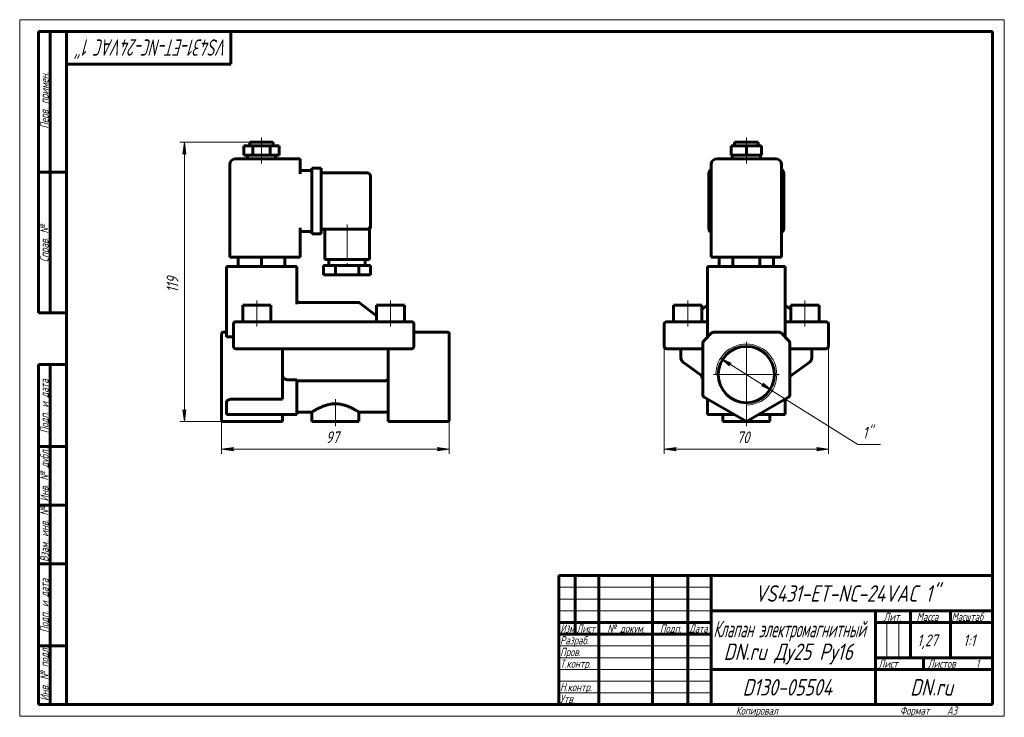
# Model space of a CAD drawing. Header units: millimetres. Extents: x 0 to 420, y 0 to 297.
import ezdxf

# ---------------------------------------------------------------- set-up
doc = ezdxf.new("R2010")
doc.units = ezdxf.units.MM
for name, pattern in [('K5LT_AXLED', [19.5, 15, -1.5, 1.5, -1.5]), ('K5LT_BASIC', [0]), ('K5LT_THIN', [0])]:
    doc.linetypes.add(name, pattern=pattern)
doc.layers.add('Системный слой', color=7, linetype='Continuous')
doc.layers.add('Системный слой (1)', color=251, linetype='Continuous', true_color=0x6c6c6c)
doc.styles.add('KDIMTEXTSTYLE', font='GOST_AU.SHX', dxfattribs={"width": 0.96, "oblique": 15, "height": 5})
doc.styles.add('KTEXTSTYLE', font='GOST_AU.SHX', dxfattribs={"width": 0.96, "height": 5})
doc.dimstyles.new('KDIMSTYLE (1.00)', dxfattribs={"dimtxt": 5, "dimasz": 1, "dimexe": 2, "dimexo": 0, "dimgap": 1, "dimtad": 1, "dimtxsty": 'KDIMTEXTSTYLE', "dimsah": 1, "dimcen": 0, "dimdle": 1, "dimadec": 0, "dimazin": 0, "dimtfac": 0.667, "dimtmove": 0, "dimatfit": 3, "dimfxl": 1, "dimtvp": 1, "dimtolj": 1, "dimtzin": 0, "dimarcsym": 0})

# ---------------------------------------------------------------- blocks, each defined once
blk = doc.blocks.new('U0')
at = {"layer": 'Системный слой (1)', "color": 150, "linetype": 'K5LT_BASIC', "lineweight": 60, "true_color": 0x0080ff}
for q in [(293.46, 172.04), (293.46, 172.03), (293.46, 172.03)]:
    blk.add_line((293.46, 172.03), q, dxfattribs=at)
blk = doc.blocks.new('U1')
at = {"layer": 'Системный слой (1)', "color": 150, "linetype": 'K5LT_BASIC', "lineweight": 60, "true_color": 0x0080ff}
for q in [(326.46, 172.04), (326.46, 172.03), (326.46, 172.03)]:
    blk.add_line((326.46, 172.03), q, dxfattribs=at)
blk = doc.blocks.new('D0')
at = {"layer": 'Системный слой (1)'}
for points in [[(279.46, 113.88), (279.96, 114.54), (274.96, 113.88), (279.96, 113.22)], [(344.96, 113.88), (339.96, 114.54), (340.46, 113.88), (339.96, 113.22)]]:
    blk.add_hatch(color=7, dxfattribs=at).paths.add_polyline_path(points)
at = {"layer": 'Системный слой (1)', "color": 7, "linetype": 'K5LT_THIN', "lineweight": 18}
for p, q in [((274.96, 162.47), (274.96, 111.88)), ((344.96, 162.47), (344.96, 111.88)), ((274.96, 113.88), (279.96, 114.54)), ((279.96, 113.22), (274.96, 113.88)), ((279.96, 114.54), (279.46, 113.88)), ((279.46, 113.88), (279.96, 113.22)), ((340.46, 113.88), (339.96, 114.54)), ((339.96, 114.54), (344.96, 113.88)), ((344.96, 113.88), (339.96, 113.22)), ((339.96, 113.22), (340.46, 113.88))]:
    blk.add_line(p, q, dxfattribs=at)
blk.add_wipeout([(305.87, 114.88), (305.87, 122.26), (313.72, 122.26), (313.72, 114.88)]).dxf.layer = 'Системный слой (1)'
blk.add_line((274.96, 113.88), (344.96, 113.88), dxfattribs=at)
at = {"layer": 'Системный слой (1)', "color": 7, "insert": (305.87, 121.47), "char_height": 5, "attachment_point": 1, "style": 'KTEXTSTYLE'}
blk.add_mtext('\\H5.0;\\W1.000;\\Q15;\\Q15;\\W0.965;70', dxfattribs=at)
blk = doc.blocks.new('KDIMARROW_01')
at = {"layer": 'Системный слой'}
blk.add_hatch(color=0, dxfattribs=at).paths.add_polyline_path([(0, 0), (-5, 0.66), (-4.5, 0), (-5, -0.66)])
at = {"layer": 'Системный слой', "color": 0, "linetype": 'K5LT_THIN', "lineweight": 18}
for p, q in [((-4.5, 0), (-5, 0.66)), ((-5, 0.66), (0, 0)), ((0, 0), (-5, -0.66)), ((-5, -0.66), (-4.5, 0))]:
    blk.add_line(p, q, dxfattribs=at)
at = {"layer": 'Системный слой (1)', "color": 0, "linetype": 'K5LT_THIN', "lineweight": 18}
blk.add_line((86.15, 145.72), (85.15, 145.72), dxfattribs=at)
blk = doc.blocks.new('D1')
at = {"layer": 'Системный слой (1)'}
for points in [[(303.53, 150.53), (298.94, 152.63), (302.83, 149.41), (302.76, 150.24)], [(320.97, 138.82), (317.09, 142.03), (317.16, 141.21), (316.39, 140.92)]]:
    blk.add_hatch(color=7, dxfattribs=at).paths.add_polyline_path(points)
at = {"layer": 'Системный слой (1)', "color": 7, "linetype": 'K5LT_THIN', "lineweight": 18}
for p, q in [((298.94, 152.63), (303.53, 150.53)), ((302.83, 149.41), (298.94, 152.63)), ((298.94, 152.63), (320.97, 138.82)), ((303.53, 150.53), (302.76, 150.24)), ((302.76, 150.24), (302.83, 149.41)), ((316.39, 140.92), (317.16, 141.21)), ((320.97, 138.82), (316.39, 140.92)), ((317.16, 141.21), (317.09, 142.03)), ((317.09, 142.03), (320.97, 138.82))]:
    blk.add_line(p, q, dxfattribs=at)
blk.add_wipeout([(359.56, 116.88), (359.56, 124.26), (364.99, 124.26), (364.99, 116.88)]).dxf.layer = 'Системный слой (1)'
for p, q in [((320.97, 138.82), (357.56, 115.88)), ((357.56, 115.88), (367.21, 115.88))]:
    blk.add_line(p, q, dxfattribs=at)
at = {"layer": 'Системный слой (1)', "color": 7, "insert": (359.56, 123.47), "char_height": 5, "attachment_point": 1, "style": 'KTEXTSTYLE'}
blk.add_mtext('\\H5.0;\\W1.000;\\Q15;\\Q15;\\W0.965;1"', dxfattribs=at)
blk = doc.blocks.new('U2')
at = {"layer": 'Системный слой (1)', "color": 30, "linetype": 'K5LT_AXLED', "lineweight": 18, "true_color": 0xff8000}
for q in [(309.96, 159.72), (295.96, 145.72), (323.96, 145.72), (309.96, 131.72)]:
    blk.add_line((309.96, 145.72), q, dxfattribs=at)
blk = doc.blocks.new('U3')
at = {"layer": 'Системный слой (1)', "color": 150, "linetype": 'K5LT_BASIC', "lineweight": 60, "true_color": 0x0080ff}
for p, q in [((118.15, 129.72), (124.65, 129.72)), ((144.65, 129.72), (157.15, 129.72))]:
    blk.add_line(p, q, dxfattribs=at)
blk = doc.blocks.new('U4')
at = {"layer": 'Системный слой (1)', "color": 150, "linetype": 'K5LT_BASIC', "lineweight": 60, "true_color": 0x0080ff}
for p, q in [((149.65, 208.98), (149.65, 209.13)), ((149.65, 208.84), (149.65, 208.84))]:
    blk.add_line(p, q, dxfattribs=at)
blk = doc.blocks.new('U5')
at = {"layer": 'Системный слой (1)', "color": 150, "linetype": 'K5LT_BASIC', "lineweight": 60, "true_color": 0x0080ff}
for p in [(149.65, 209.22), (149.65, 208.84), (149.65, 208.84)]:
    blk.add_line(p, (149.65, 208.84), dxfattribs=at)
blk = doc.blocks.new('D2')
at = {"layer": 'Системный слой (1)'}
for points in [[(90.65, 113.88), (91.15, 114.54), (86.15, 113.88), (91.15, 113.22)], [(178.15, 113.22), (183.15, 113.88), (178.15, 114.54), (178.65, 113.88)]]:
    blk.add_hatch(color=7, dxfattribs=at).paths.add_polyline_path(points)
at = {"layer": 'Системный слой (1)', "color": 7, "linetype": 'K5LT_THIN', "lineweight": 18}
for p, q in [((183.15, 148.14), (183.15, 111.88)), ((86.15, 145.72), (86.15, 111.88)), ((86.15, 113.88), (91.15, 114.54)), ((91.15, 113.22), (86.15, 113.88)), ((91.15, 114.54), (90.65, 113.88)), ((90.65, 113.88), (91.15, 113.22)), ((178.65, 113.88), (178.15, 114.54)), ((178.15, 114.54), (183.15, 113.88)), ((183.15, 113.88), (178.15, 113.22)), ((178.15, 113.22), (178.65, 113.88))]:
    blk.add_line(p, q, dxfattribs=at)
blk.add_wipeout([(130.57, 114.88), (130.57, 122.26), (138.41, 122.26), (138.41, 114.88)]).dxf.layer = 'Системный слой (1)'
blk.add_line((183.15, 113.88), (86.15, 113.88), dxfattribs=at)
at = {"layer": 'Системный слой (1)', "color": 7, "insert": (130.57, 121.47), "char_height": 5, "attachment_point": 1, "style": 'KTEXTSTYLE'}
blk.add_mtext('\\H5.0;\\W1.000;\\Q15;\\Q15;\\W0.965;97', dxfattribs=at)
blk = doc.blocks.new('D3')
at = {"layer": 'Системный слой (1)'}
for points in [[(70.92, 239.72), (70.26, 244.72), (69.6, 239.72), (70.26, 240.22)], [(70.26, 125.72), (70.92, 130.72), (70.26, 130.22), (69.6, 130.72)]]:
    blk.add_hatch(color=7, dxfattribs=at).paths.add_polyline_path(points)
at = {"layer": 'Системный слой (1)', "color": 7, "linetype": 'K5LT_THIN', "lineweight": 18}
for p, q in [((98.15, 244.72), (68.26, 244.72)), ((69.6, 239.72), (70.26, 244.72)), ((70.26, 244.72), (70.92, 239.72)), ((70.26, 240.22), (69.6, 239.72)), ((70.92, 239.72), (70.26, 240.22)), ((70.26, 125.72), (69.6, 130.72)), ((69.6, 130.72), (70.26, 130.22)), ((70.26, 130.22), (70.92, 130.72)), ((70.92, 130.72), (70.26, 125.72)), ((90.87, 125.72), (68.26, 125.72))]:
    blk.add_line(p, q, dxfattribs=at)
blk.add_wipeout([(69.26, 180.61), (61.88, 180.61), (61.88, 189.47), (69.26, 189.47)]).dxf.layer = 'Системный слой (1)'
blk.add_line((70.26, 125.72), (70.26, 244.72), dxfattribs=at)
at = {"layer": 'Системный слой (1)', "color": 7, "insert": (62.67, 180.61), "char_height": 5, "attachment_point": 1, "rotation": 90, "style": 'KTEXTSTYLE'}
blk.add_mtext('\\H5.0;\\W1.000;\\Q15;\\Q15;\\W0.965;119', dxfattribs=at)
blk = doc.blocks.new('U6')
at = {"color": 7, "linetype": 'K5LT_THIN', "lineweight": 18}
for p, q in [((0, 0), (0, 297)), ((0, 297), (420, 297)), ((420, 297), (420, 0)), ((230, 55), (295, 55)), ((230, 50), (295, 50)), ((230, 45), (295, 45)), ((369.96, 25), (369.96, 40)), ((374.98, 25), (374.98, 40)), ((230, 30), (295, 30)), ((230, 25), (295, 25)), ((230, 20), (295, 20)), ((230, 15), (295, 15)), ((230, 10), (295, 10)), ((420, 0), (0, 0))]:
    blk.add_line(p, q, dxfattribs=at)
at = {"color": 150, "linetype": 'K5LT_BASIC', "lineweight": 60, "true_color": 0x0080ff}
for p, q in [((8, 172), (8, 292)), ((20, 292), (8, 292)), ((13, 172), (13, 292)), ((20, 5), (20, 292)), ((20, 292), (415, 292)), ((90, 292), (90, 278)), ((415, 292), (415, 5)), ((90, 278), (20, 278)), ((20, 232), (8, 232)), ((20, 172), (8, 172)), ((8, 5), (8, 150)), ((20, 150), (8, 150)), ((13, 5), (13, 150)), ((20, 115), (8, 115)), ((20, 90), (8, 90)), ((20, 65), (8, 65)), ((230, 60), (415, 60)), ((230, 5), (230, 60)), ((237, 35), (237, 60)), ((247, 5), (247, 60)), ((270, 5), (270, 60)), ((285, 5), (285, 60)), ((295, 5), (295, 60)), ((295, 45), (415, 45)), ((365, 5), (365, 45)), ((380, 25), (380, 45)), ((397, 25), (397, 45)), ((230, 40), (295, 40)), ((365, 40), (380, 40)), ((380, 40), (415, 40)), ((230, 35), (295, 35)), ((20, 30), (8, 30)), ((365, 25), (415, 25)), ((385.57, 20), (385.57, 25)), ((295, 20), (365, 20)), ((365, 20), (415, 20)), ((20, 5), (8, 5)), ((415, 5), (20, 5))]:
    blk.add_line(p, q, dxfattribs=at)
at = {"color": 7, "attachment_point": 1, "style": 'KTEXTSTYLE'}
for s, insert, char_height, rotation in [('\\H5.0;\\W1.000;\\Q15;\\Q15;\\W0.781;\\H7.00;VS431-ET-NC-24VAC 1"', (88.76, 281.64), 7, 180), ('\\H5.0;\\W1.000;\\Q15;\\Q15;\\W0.965;\\H3.50;Перв. примен.', (8.82, 250.52), 3.5, 90), ('\\H5.0;\\W1.000;\\Q15;\\Q15;\\W0.965;\\H3.50;Справ. №', (8.82, 193.63), 3.5, 90), ('\\H5.0;\\W1.000;\\Q15;\\Q15;\\W0.965;\\H3.50;Подп. и дата', (8.82, 120.66), 3.5, 90), ('\\H5.0;\\W1.000;\\Q15;\\Q15;\\W0.965;\\H3.50;Инв. № дубл.', (8.82, 91.57), 3.5, 90), ('\\H5.0;\\W1.000;\\Q15;\\Q15;\\W0.965;\\H3.50;Взам. инв. №', (8.82, 65.8), 3.5, 90), ('\\H5.0;\\W1.000;\\Q15;\\Q15;\\W0.965;\\H3.50;Подп. и дата', (8.82, 35.66), 3.5, 90), ('\\H5.0;\\W1.000;\\Q15;\\Q15;\\W0.965;\\H3.50;Инв. № подл.', (8.82, 6.57), 3.5, 90)]:
    blk.add_mtext(s, dxfattribs=dict(at, insert=insert, char_height=char_height, rotation=rotation))
for s, insert, char_height in [('\\H5.0;\\W1.000;\\Q15;\\Q15;\\W0.965;\\H7.00;VS431-ET-NC-24VAC 1"', (313.63, 55.86), 7), ('\\H5.0;\\W1.000;\\Q15;\\Q15;\\W0.965;\\H3.50;Лит.', (368.47, 44.18), 3.5), ('\\H5.0;\\W1.000;\\Q15;\\Q15;\\W0.965;\\H3.50;Масса', (382.58, 44.18), 3.5), ('\\H5.0;\\W1.000;\\Q15;\\Q15;\\W0.930;\\H3.50;Масштаб', (397.52, 44.18), 3.5), ('\\H5.0;\\W1.000;\\Q15;\\Q15;\\W0.784;\\H3.50;Изм.', (230.62, 39.18), 3.5), ('\\H5.0;\\W1.000;\\Q15;\\Q15;\\W0.799;\\H3.50;Лист', (237.61, 39.18), 3.5), ('\\H5.0;\\W1.000;\\Q15;\\Q15;\\W0.965;\\H3.50;№ докум.', (250.63, 39.18), 3.5), ('\\H5.0;\\W1.000;\\Q15;\\Q15;\\W0.965;\\H3.50;Подп.', (273.1, 39.18), 3.5), ('\\H5.0;\\W1.000;\\Q15;\\Q15;\\W0.799;\\H3.50;Дата', (285.61, 39.18), 3.5), ('\\H5.0;\\W1.000;\\Q15;\\Q15;\\W0.672;\\H7.00;Клапан электромагнитный', (295.88, 40.69), 7), ('\\H5.0;\\W1.000;\\Q15;\\Q15;\\W0.965;\\H3.50;Разраб.', (230.5, 34.18), 3.5), ('\\H5.0;\\W1.000;\\Q15;\\Q15;\\W0.965;1,27', (382.83, 34.9), 5), ('\\H5.0;\\W1.000;\\Q15;\\Q15;\\W0.965;{\\c16711680;1:1}', (402.44, 34.9), 5), ('\\H5.0;\\W1.000;\\Q15;\\Q15;\\W0.965;\\H7.00;DN.ru Ду25 Ру16', (300.3, 31.02), 7), ('\\H5.0;\\W1.000;\\Q15;\\Q15;\\W0.965;\\H3.50;Пров.', (230.5, 29.18), 3.5), ('\\H5.0;\\W1.000;\\Q15;\\Q15;\\W0.965;\\H3.50;Т.контр.', (230.5, 24.18), 3.5), ('\\H5.0;\\W1.000;\\Q15;\\Q15;\\W0.965;\\H3.50;Лист', (366.32, 24.18), 3.5), ('\\H5.0;\\W1.000;\\Q15;\\Q15;\\W0.965;\\H3.50;Листов', (387.36, 24.18), 3.5), ('\\H5.0;\\W1.000;\\Q15;\\Q15;\\W0.965;\\H3.50;1', (407.91, 24.18), 3.5), ('\\H5.0;\\W1.000;\\Q15;\\Q15;\\W0.965;\\H3.50;Н.контр.', (230.5, 14.18), 3.5), ('\\H5.0;\\W1.000;\\Q15;\\Q15;\\W0.965;\\H7.00;D130-05504', (308.35, 15.86), 7), ('\\H5.0;\\W1.000;\\Q15;\\Q15;\\W0.965;\\H7.00;DN.ru', (379.84, 15.86), 7), ('\\H5.0;\\W1.000;\\Q15;\\Q15;\\W0.965;\\H3.50;Утв.', (230.5, 9.18), 3.5), ('\\H5.0;\\W1.000;\\Q15;\\Q15;\\W0.965;\\H3.50;Копировал', (305.5, 4.18), 3.5), ('\\H5.0;\\W1.000;\\Q15;\\Q15;\\W0.965;\\H3.50;Формат', (375.5, 4.18), 3.5), ('\\H5.0;\\W1.000;\\Q15;\\Q15;\\W0.965;\\H3.50;A3', (395.5, 4.18), 3.5)]:
    blk.add_mtext(s, dxfattribs=dict(at, insert=insert, char_height=char_height))

msp = doc.modelspace()

# ---------------------------------------------------------------- linework, layer by layer
at = {"layer": 'Системный слой (1)', "color": 150, "linetype": 'K5LT_BASIC', "lineweight": 60, "true_color": 0x0080ff}
for p, q in [((98.154, 244.723), (108.154, 244.723)), ((98.154, 243.223), (98.154, 244.723)), ((108.154, 243.223), (108.154, 244.723)), ((304.958, 244.723), (314.958, 244.723)), ((304.958, 243.223), (304.958, 244.723)), ((314.958, 243.223), (314.958, 244.723)), ((95.654, 239.223), (95.654, 243.223)), ((95.654, 243.223), (99.404, 243.223)), ((99.404, 243.223), (106.904, 243.223)), ((99.404, 239.223), (99.404, 243.223)), ((106.904, 243.223), (110.654, 243.223)), ((106.904, 239.223), (106.904, 243.223)), ((110.654, 239.223), (110.654, 243.223)), ((303.463, 243.223), (309.958, 243.223)), ((303.463, 239.223), (303.463, 243.223)), ((309.958, 239.223), (309.958, 243.223)), ((309.958, 243.223), (316.453, 243.223)), ((316.453, 239.223), (316.453, 243.223)), ((89.654, 195.723), (89.654, 235.223)), ((119.654, 237.723), (92.154, 237.723)), ((95.654, 239.223), (99.404, 239.223)), ((97.154, 237.723), (97.154, 239.223)), ((99.404, 239.223), (106.904, 239.223)), ((106.904, 239.223), (110.654, 239.223)), ((109.154, 237.723), (109.154, 239.223)), ((119.654, 237.723), (119.654, 235.223)), ((119.654, 231.223), (119.654, 235.223)), ((294.958, 195.723), (294.958, 235.223)), ((322.458, 237.723), (297.458, 237.723)), ((303.463, 239.223), (309.958, 239.223)), ((303.958, 237.723), (303.958, 239.223)), ((309.958, 239.223), (316.453, 239.223)), ((315.958, 237.723), (315.958, 239.223)), ((324.958, 195.723), (324.958, 235.223)), ((119.654, 232.723), (124.654, 232.723)), ((124.654, 233.723), (128.654, 233.723)), ((124.654, 231.223), (124.654, 233.723)), ((124.654, 231.223), (124.654, 208.223)), ((128.654, 233.723), (128.654, 231.223)), ((128.654, 231.723), (148.154, 231.723)), ((128.654, 231.223), (128.654, 208.223)), ((293.958, 208.223), (293.958, 231.223)), ((325.958, 231.223), (325.958, 208.223)), ((149.654, 230.223), (149.654, 209.223)), ((119.654, 195.723), (119.654, 208.223)), ((119.654, 206.723), (124.654, 206.723)), ((124.654, 205.723), (124.654, 208.223)), ((128.654, 208.223), (128.654, 205.723)), ((128.654, 207.723), (148.154, 207.723)), ((130.154, 207.723), (130.154, 194.723)), ((148.154, 207.723), (149.154, 207.723)), ((149.154, 207.723), (149.154, 194.723)), ((149.654, 209.223), (149.654, 208.841)), ((149.654, 208.841), (149.654, 208.841)), ((149.654, 208.841), (149.654, 208.841)), ((124.654, 205.723), (128.654, 205.723)), ((92.154, 195.723), (89.654, 195.723)), ((92.154, 195.723), (119.654, 195.723)), ((93.154, 195.723), (93.154, 191.723)), ((103.154, 195.723), (103.154, 191.723)), ((113.154, 195.723), (113.154, 191.723)), ((149.154, 194.723), (130.154, 194.723)), ((131.904, 194.723), (131.904, 192.223)), ((147.404, 194.723), (147.404, 192.223)), ((297.458, 195.723), (294.958, 195.723)), ((297.458, 195.723), (322.458, 195.723)), ((298.411, 195.723), (298.411, 191.723)), ((304.184, 195.723), (304.184, 191.723)), ((315.731, 195.723), (315.731, 191.723)), ((321.505, 195.723), (321.505, 191.723)), ((324.958, 195.723), (322.458, 195.723)), ((88.154, 191.723), (88.154, 161.723)), ((115.654, 191.723), (88.154, 191.723)), ((115.654, 191.723), (118.154, 191.723)), ((118.154, 191.723), (118.154, 175.786)), ((129.654, 192.223), (129.654, 188.223)), ((134.654, 192.223), (129.654, 192.223)), ((144.654, 192.223), (134.654, 192.223)), ((134.654, 192.223), (134.654, 188.223)), ((144.654, 192.223), (144.654, 188.223)), ((149.654, 192.223), (144.654, 192.223)), ((149.654, 192.223), (149.654, 188.223)), ((326.458, 191.723), (293.458, 191.723)), ((293.458, 191.723), (293.458, 161.723)), ((326.458, 191.723), (326.458, 161.723)), ((134.654, 188.223), (129.654, 188.223)), ((144.654, 188.223), (134.654, 188.223)), ((149.654, 188.223), (144.654, 188.223)), ((144.316, 176.433), (119.154, 176.433)), ((95.154, 175.223), (107.154, 175.223)), ((95.154, 168.223), (95.154, 175.223)), ((107.154, 168.223), (107.154, 175.223)), ((144.922, 176.228), (152.154, 170.721)), ((152.154, 175.223), (164.154, 175.223)), ((152.154, 168.223), (152.154, 175.223)), ((164.154, 168.223), (164.154, 175.223)), ((278.958, 175.223), (290.958, 175.223)), ((278.958, 168.223), (278.958, 175.223)), ((293.458, 175.29), (290.958, 173.386)), ((290.958, 168.223), (290.958, 175.223)), ((326.458, 175.29), (328.958, 173.386)), ((328.958, 175.223), (340.958, 175.223)), ((328.958, 168.223), (328.958, 175.223)), ((340.958, 168.223), (340.958, 175.223)), ((92.154, 168.223), (94.154, 168.223)), ((165.154, 168.223), (94.154, 168.223)), ((165.154, 168.223), (167.154, 168.223)), ((275.958, 168.223), (277.958, 168.223)), ((277.958, 168.223), (293.458, 168.223)), ((293.458, 172.04), (293.458, 172.046)), ((326.458, 172.04), (326.458, 172.046)), ((326.458, 168.223), (341.958, 168.223)), ((341.958, 168.223), (343.958, 168.223)), ((91.154, 167.223), (91.154, 157.723)), ((168.154, 157.723), (168.154, 167.223)), ((274.958, 167.223), (274.958, 157.723)), ((344.958, 167.223), (344.958, 157.723)), ((86.154, 163.076), (86.154, 163.223)), ((86.154, 159.662), (86.154, 163.076)), ((86.154, 159.309), (86.154, 159.662)), ((88.154, 163.723), (86.654, 163.723)), ((88.154, 161.723), (91.154, 161.723)), ((168.154, 163.723), (182.654, 163.723)), ((183.154, 163.223), (183.154, 163.076)), ((183.154, 159.662), (183.154, 163.076)), ((183.154, 159.662), (183.154, 159.309)), ((295.165, 163.43), (291.751, 160.016)), ((324.044, 163.723), (295.872, 163.723)), ((328.165, 160.016), (324.751, 163.43)), ((86.154, 136.981), (86.154, 159.309)), ((94.154, 156.723), (92.154, 156.723)), ((94.154, 156.723), (165.154, 156.723)), ((112.154, 136.981), (112.154, 156.723)), ((157.154, 136.981), (157.154, 156.723)), ((167.154, 156.723), (165.154, 156.723)), ((183.154, 136.981), (183.154, 159.309)), ((277.958, 156.723), (275.958, 156.723)), ((277.958, 156.723), (291.458, 156.723)), ((281.958, 156.723), (281.958, 153.24)), ((291.458, 159.309), (291.458, 136.981)), ((328.458, 136.981), (328.458, 159.309)), ((328.458, 156.723), (341.958, 156.723)), ((337.958, 156.723), (337.958, 153.24)), ((343.958, 156.723), (341.958, 156.723)), ((291.458, 144.919), (283.216, 150.798)), ((283.216, 150.798), (287.504, 147.739)), ((336.7, 150.798), (328.458, 144.919)), ((114.474, 143.492), (118.154, 143.492)), ((118.154, 143.492), (118.154, 128.723)), ((118.154, 142.965), (155.354, 142.965)), ((290.958, 145.167), (290.958, 145.275)), ((290.958, 144.167), (290.958, 145.167)), ((291.11, 145.167), (290.958, 145.167)), ((291.458, 144.167), (290.958, 144.167)), ((86.154, 136.548), (86.154, 136.981)), ((86.154, 126.3), (86.154, 136.548)), ((112.154, 135.249), (90.654, 135.249)), ((112.154, 136.981), (112.154, 136.115)), ((112.154, 135.249), (112.154, 136.115)), ((157.154, 136.115), (157.154, 136.981)), ((157.154, 125.723), (157.154, 136.115)), ((183.154, 136.981), (183.154, 136.548)), ((183.154, 126.3), (183.154, 136.548)), ((291.958, 136.115), (309.958, 125.723)), ((293.458, 135.249), (293.458, 128.723)), ((309.958, 125.723), (327.958, 136.115)), ((326.458, 135.249), (326.458, 128.723)), ((88.154, 133.806), (88.154, 128.723)), ((90.654, 128.723), (88.154, 128.723)), ((118.154, 128.723), (90.654, 128.723)), ((112.154, 125.723), (112.154, 128.723)), ((124.654, 129.723), (124.654, 125.723)), ((144.654, 129.723), (144.654, 125.723)), ((295.958, 128.723), (293.458, 128.723)), ((304.762, 128.723), (295.958, 128.723)), ((299.958, 128.723), (299.958, 125.723)), ((309.958, 125.723), (309.958, 126.3)), ((323.958, 128.723), (315.154, 128.723)), ((319.958, 128.723), (319.958, 125.723)), ((326.458, 128.723), (323.958, 128.723)), ((112.154, 125.723), (86.654, 125.723)), ((144.654, 125.723), (124.654, 125.723)), ((157.154, 125.723), (182.654, 125.723)), ((319.958, 125.723), (299.958, 125.723))]:
    msp.add_line(p, q, dxfattribs=at)
at = {"layer": 'Системный слой (1)', "color": 30, "linetype": 'K5LT_AXLED', "lineweight": 18, "true_color": 0xff8000}
for p, q in [((103.154, 241.223), (103.154, 246.723)), ((309.958, 241.223), (309.958, 246.723)), ((103.154, 235.723), (103.154, 241.223)), ((309.958, 235.723), (309.958, 241.223)), ((139.654, 209.723), (139.654, 190.223)), ((101.154, 166.223), (101.154, 177.223)), ((158.154, 166.223), (158.154, 177.223)), ((284.958, 166.223), (284.958, 177.223)), ((334.958, 166.223), (334.958, 177.223))]:
    msp.add_line(p, q, dxfattribs=at)
at = {"layer": 'Системный слой (1)', "color": 150, "linetype": 'K5LT_BASIC', "lineweight": 60, "true_color": 0x0080ff}
msp.add_circle((309.958, 145.723), 12, dxfattribs=at)
for centre, radius, start, end in [((92.154, 235.223), 2.5, 90, 180), ((297.458, 235.223), 2.5, 90, 180), ((322.458, 235.223), 2.5, 0, 90), ((148.154, 230.223), 1.5, 0, 90), ((296.458, 231.223), 2.5, 126.8699, 180), ((323.458, 231.223), 2.5, 0, 53.1301), ((148.154, 209.223), 1.5, 270, 0), ((148.154, 209.223), 1.5, 270.44711, 0), ((148.154, 208.841), 1.5, 311.81031, 0), ((296.458, 208.223), 2.5, 180, 233.1301), ((323.458, 208.223), 2.5, 306.8699, 0), ((119.154, 177.433), 1, 180, 270), ((144.316, 175.433), 1, 52.70853, 90), ((92.154, 167.223), 1, 90, 180), ((167.154, 167.223), 1, 0, 90), ((275.958, 167.223), 1, 90, 180), ((343.958, 167.223), 1, 0, 90), ((86.654, 163.223), 0.5, 90, 180), ((182.654, 163.223), 0.5, 0, 90), ((292.458, 159.309), 1, 135, 180), ((295.872, 162.723), 1, 90, 135), ((324.044, 162.723), 1, 45, 90), ((327.458, 159.309), 1, 0, 45), ((92.154, 157.723), 1, 180, 270), ((167.154, 157.723), 1, 270, 0), ((275.958, 157.723), 1, 180, 270), ((343.958, 157.723), 1, 270, 0), ((292.458, 136.981), 1, 180, 240), ((327.458, 136.981), 1, 300, 0)]:
    msp.add_arc(centre, radius, start, end, dxfattribs=at)
at = {"layer": 'Системный слой (1)', "color": 7, "linetype": 'K5LT_THIN', "lineweight": 18}
msp.add_arc((309.958, 145.723), 13, 270, 180, dxfattribs=at)
at = {"layer": 'Системный слой (1)', "color": 150, "linetype": 'K5LT_BASIC', "lineweight": 60, "true_color": 0x0080ff}
for points, knots in [([(149.654, 208.841), (149.654, 208.84), (149.654, 208.84), (149.654, 208.836), (149.654, 208.832), (149.654, 208.823), (149.654, 208.818), (149.653, 208.804), (149.653, 208.794), (149.652, 208.765), (149.651, 208.745), (149.646, 208.687), (149.642, 208.648), (149.626, 208.544), (149.611, 208.479), (149.573, 208.351), (149.55, 208.289), (149.495, 208.166), (149.464, 208.107), (149.393, 207.993), (149.354, 207.939), (149.307, 207.881), (149.302, 207.875), (149.284, 207.854), (149.27, 207.839), (149.246, 207.813), (149.235, 207.801), (149.215, 207.781), (149.206, 207.772), (149.19, 207.756), (149.183, 207.75), (149.168, 207.736), (149.161, 207.729), (149.154, 207.723)], [0.0047483, 0.0047483, 0.0047483, 0.0047483, 0.0189931, 0.0189931, 0.1590787, 0.1590787, 0.3324021, 0.3324021, 0.6790491, 0.6790491, 1.372343, 1.372343, 2.7589308, 2.7589308, 5.124437, 5.124437, 7.509409, 7.509409, 9.8986523, 9.8986523, 12.2816114, 12.2816114, 12.5561389, 12.5561389, 13.2771072, 13.2771072, 13.8449686, 13.8449686, 14.2922372, 14.2922372, 14.6445226, 14.6445226, 14.996808, 14.996808, 14.996808, 14.996808]), ([(149.654, 208.841), (149.654, 208.841), (149.654, 208.841), (149.654, 208.84), (149.654, 208.84), (149.654, 208.835), (149.654, 208.831), (149.654, 208.822), (149.654, 208.817), (149.653, 208.8), (149.653, 208.79), (149.652, 208.778), (149.652, 208.777), (149.651, 208.755), (149.65, 208.734), (149.645, 208.671), (149.639, 208.628), (149.621, 208.52), (149.605, 208.455), (149.565, 208.328), (149.54, 208.265), (149.484, 208.144), (149.451, 208.085), (149.379, 207.972), (149.339, 207.919), (149.254, 207.82), (149.21, 207.774), (149.163, 207.731)], [0.0107628, 0.0107628, 0.0107628, 0.0107628, 0.0110125, 0.0110125, 0.0322883, 0.0322883, 0.1716786, 0.1716786, 0.3648827, 0.3648827, 0.7512909, 0.7512909, 0.7851429, 0.7851429, 1.5241073, 1.5241073, 3.0589774, 3.0589774, 5.4290278, 5.4290278, 7.8162344, 7.8162344, 10.2067569, 10.2067569, 12.5891959, 12.5891959, 14.8465543, 14.8465543, 14.8465543, 14.8465543]), ([(149.654, 208.841), (149.654, 208.834), (149.654, 208.827), (149.653, 208.812), (149.653, 208.805), (149.653, 208.789), (149.653, 208.781), (149.652, 208.766), (149.651, 208.758), (149.65, 208.741), (149.65, 208.732), (149.649, 208.724)], [0, 0, 0, 0, 0.8807643, 0.8807643, 1.8807643, 1.8807643, 2.8807643, 2.8807643, 3.8807643, 3.8807643, 5, 5, 5, 5]), ([(149.654, 208.841), (149.654, 208.834), (149.654, 208.827), (149.653, 208.812), (149.653, 208.804), (149.653, 208.789), (149.653, 208.781), (149.652, 208.765), (149.651, 208.757), (149.65, 208.741), (149.65, 208.732), (149.649, 208.723)], [0, 0, 0, 0, 0.8760259, 0.8760259, 1.8760259, 1.8760259, 2.8760259, 2.8760259, 3.8760259, 3.8760259, 5, 5, 5, 5]), ([(283.216, 150.798), (283.215, 150.798), (283.214, 150.799), (283.211, 150.801), (283.208, 150.803), (283.201, 150.808), (283.197, 150.812), (283.183, 150.821), (283.175, 150.828), (283.148, 150.847), (283.131, 150.861), (283.079, 150.901), (283.045, 150.928), (282.946, 151.013), (282.882, 151.072), (282.727, 151.229), (282.64, 151.331), (282.479, 151.546), (282.405, 151.659), (282.273, 151.895), (282.215, 152.018), (282.116, 152.269), (282.075, 152.399), (282.011, 152.66), (281.988, 152.793), (281.964, 153.026), (281.958, 153.127), (281.958, 153.231), (281.958, 153.236), (281.958, 153.24)], [0.0064229, 0.0064229, 0.0064229, 0.0064229, 0.0256916, 0.0256916, 0.0900783, 0.0900783, 0.1994252, 0.1994252, 0.4181192, 0.4181192, 0.855507, 0.855507, 1.7238599, 1.7238599, 3.4605655, 3.4605655, 6.1310511, 6.1310511, 8.8221797, 8.8221797, 11.5246771, 11.5246771, 14.2239164, 14.2239164, 16.904994, 16.904994, 18.9098373, 18.9098373, 18.9963665, 18.9963665, 18.9963665, 18.9963665]), ([(336.7, 150.798), (336.701, 150.798), (336.701, 150.799), (336.705, 150.801), (336.707, 150.803), (336.714, 150.808), (336.719, 150.811), (336.732, 150.821), (336.74, 150.827), (336.766, 150.846), (336.783, 150.86), (336.834, 150.899), (336.867, 150.926), (336.965, 151.009), (337.028, 151.067), (337.182, 151.222), (337.27, 151.324), (337.432, 151.538), (337.506, 151.651), (337.638, 151.886), (337.697, 152.009), (337.796, 152.26), (337.838, 152.389), (337.902, 152.651), (337.926, 152.784), (337.952, 153.02), (337.957, 153.124), (337.958, 153.231), (337.958, 153.236), (337.958, 153.24)], [0.0061296, 0.0061296, 0.0061296, 0.0061296, 0.0245184, 0.0245184, 0.0889294, 0.0889294, 0.1962477, 0.1962477, 0.4108843, 0.4108843, 0.8401573, 0.8401573, 1.6925739, 1.6925739, 3.397407, 3.397407, 6.067153, 6.067153, 8.7582447, 8.7582447, 11.4605611, 11.4605611, 14.1603181, 14.1603181, 16.8417749, 16.8417749, 18.9098348, 18.9098348, 18.9963629, 18.9963629, 18.9963629, 18.9963629]), ([(283.216, 150.798), (283.216, 150.798), (283.216, 150.798), (283.216, 150.798), (283.216, 150.798), (283.215, 150.798), (283.215, 150.798), (283.215, 150.798), (283.215, 150.799), (283.214, 150.799), (283.213, 150.799), (283.212, 150.8), (283.211, 150.801), (283.208, 150.803), (283.207, 150.804), (283.201, 150.808), (283.197, 150.811), (283.189, 150.817), (283.183, 150.821), (283.173, 150.829), (283.168, 150.833), (283.154, 150.843), (283.146, 150.849), (283.138, 150.855)], [0.0021694, 0.0021694, 0.0021694, 0.0021694, 0.0086775, 0.0086775, 0.0246521, 0.0246521, 0.0558123, 0.0558123, 0.1181327, 0.1181327, 0.2427735, 0.2427735, 0.4898857, 0.4898857, 0.9819407, 0.9819407, 1.9638815, 1.9638815, 3.3638815, 3.3638815, 4.7638815, 4.7638815, 7, 7, 7, 7]), ([(336.7, 150.798), (336.702, 150.799), (336.704, 150.8), (336.708, 150.804), (336.71, 150.805), (336.717, 150.81), (336.721, 150.813), (336.731, 150.82), (336.736, 150.824), (336.746, 150.831), (336.751, 150.835), (336.764, 150.845), (336.771, 150.85), (336.778, 150.855)], [0, 0, 0, 0, 0.4857617, 0.4857617, 1.133444, 1.133444, 2.266888, 2.266888, 3.666888, 3.666888, 5.066888, 5.066888, 7, 7, 7, 7]), ([(114.474, 143.492), (114.447, 143.492), (114.399, 143.493), (114.344, 143.495), (114.289, 143.497), (114.227, 143.501), (114.147, 143.509), (114.086, 143.516), (114.033, 143.523), (113.982, 143.531), (113.912, 143.543), (113.837, 143.559), (113.763, 143.576), (113.691, 143.595), (113.622, 143.616), (113.554, 143.638), (113.49, 143.661), (113.427, 143.686), (113.367, 143.711), (113.309, 143.738), (113.254, 143.765), (113.2, 143.794), (113.148, 143.823), (113.098, 143.852), (113.051, 143.882), (113.004, 143.913), (112.955, 143.948), (112.91, 143.981), (112.873, 144.011), (112.837, 144.041), (112.798, 144.074), (112.754, 144.114), (112.716, 144.15), (112.678, 144.188), (112.642, 144.227), (112.606, 144.267), (112.571, 144.308), (112.537, 144.35), (112.503, 144.394), (112.47, 144.439), (112.438, 144.486), (112.406, 144.534), (112.376, 144.584), (112.346, 144.635), (112.318, 144.687), (112.291, 144.74), (112.265, 144.795), (112.24, 144.851), (112.216, 144.908), (112.194, 144.966), (112.177, 145.012), (112.164, 145.052), (112.158, 145.072), (112.154, 145.085)], [0, 0, 0, 0, 0.0276237, 0.0476922, 0.0549695, 0.0820584, 0.1087424, 0.1352476, 0.1422737, 0.1612645, 0.186962, 0.2122101, 0.2373243, 0.2618283, 0.2858657, 0.3091144, 0.3320459, 0.3541428, 0.3757192, 0.3965796, 0.4172418, 0.4372833, 0.456906, 0.4758739, 0.4946182, 0.5128619, 0.5308353, 0.5543578, 0.5681853, 0.5778084, 0.6011883, 0.6186873, 0.6361964, 0.6537743, 0.6714124, 0.6891597, 0.7069574, 0.7249851, 0.7431919, 0.7617068, 0.780349, 0.7993335, 0.8185343, 0.8380263, 0.8576056, 0.8774391, 0.8974485, 0.9177179, 0.9380637, 0.9585958, 0.9792382, 0.9868153, 1, 1, 1, 1]), ([(155.354, 142.965), (155.369, 142.965), (155.4, 142.965), (155.447, 142.966), (155.493, 142.968), (155.539, 142.971), (155.585, 142.975), (155.631, 142.979), (155.677, 142.984), (155.723, 142.991), (155.769, 142.998), (155.815, 143.006), (155.861, 143.015), (155.906, 143.025), (155.952, 143.036), (155.998, 143.048), (156.044, 143.061), (156.09, 143.075), (156.138, 143.091), (156.189, 143.11), (156.251, 143.134), (156.321, 143.165), (156.398, 143.203), (156.465, 143.24), (156.521, 143.273), (156.569, 143.303), (156.621, 143.337), (156.681, 143.381), (156.742, 143.429), (156.797, 143.475), (156.839, 143.513), (156.872, 143.544), (156.902, 143.574), (156.932, 143.605), (156.967, 143.643), (157.007, 143.687), (157.048, 143.737), (157.083, 143.781), (157.112, 143.82), (157.134, 143.85), (157.147, 143.87), (157.154, 143.879)], [0, 0, 0, 0, 0.0220833, 0.044104, 0.0660751, 0.0879896, 0.1098869, 0.1317914, 0.1537101, 0.1756373, 0.1975675, 0.2195839, 0.2416838, 0.2639454, 0.2862829, 0.3088336, 0.3315268, 0.3544323, 0.3774152, 0.4030703, 0.4313241, 0.4722508, 0.5129881, 0.5535012, 0.5808703, 0.6054523, 0.6342215, 0.6695123, 0.7111693, 0.745181, 0.7719621, 0.7914467, 0.8107177, 0.8313677, 0.8536022, 0.8848223, 0.9155257, 0.9456951, 0.9658819, 0.9839888, 1, 1, 1, 1]), ([(144.654, 129.723), (144.654, 129.723), (144.647, 129.727), (144.616, 129.746), (144.565, 129.778), (144.495, 129.822), (144.394, 129.884), (144.257, 129.968), (144.072, 130.08), (143.872, 130.2), (143.663, 130.323), (143.452, 130.445), (143.219, 130.578), (142.965, 130.721), (142.691, 130.871), (142.4, 131.027), (142.094, 131.185), (141.779, 131.344), (141.457, 131.501), (141.095, 131.671), (140.679, 131.858), (140.192, 132.063), (139.645, 132.276), (139.042, 132.489), (138.391, 132.691), (137.74, 132.862), (137.111, 132.998), (136.522, 133.098), (135.958, 133.169), (135.411, 133.214), (134.977, 133.231), (134.623, 133.234), (134.319, 133.23), (133.961, 133.216), (133.534, 133.185), (133.015, 133.13), (132.405, 133.037), (131.791, 132.913), (131.264, 132.784), (130.82, 132.66), (130.366, 132.52), (129.793, 132.325), (129.055, 132.042), (128.268, 131.701), (127.571, 131.368), (127.056, 131.105), (126.668, 130.899), (126.315, 130.706), (125.961, 130.507), (125.618, 130.308), (125.35, 130.149), (125.149, 130.028), (124.992, 129.932), (124.856, 129.849), (124.749, 129.782), (124.685, 129.743), (124.658, 129.726), (124.654, 129.723), (124.654, 129.723)], [0, 0, 0, 0, 0.0070067, 0.01399817, 0.02097534, 0.02792852, 0.03487291, 0.04417451, 0.05354099, 0.06297295, 0.07022282, 0.07759217, 0.08516377, 0.09281946, 0.10055416, 0.10828383, 0.11592364, 0.1234808, 0.13080381, 0.13797451, 0.14721482, 0.15696855, 0.16723985, 0.178675, 0.19011391, 0.20155542, 0.21167355, 0.22110655, 0.22985098, 0.23833951, 0.24664837, 0.24998818, 0.25475995, 0.26071121, 0.26664055, 0.2746691, 0.28508371, 0.29576897, 0.30461585, 0.31152716, 0.31861269, 0.32851219, 0.34259696, 0.36061, 0.37660809, 0.38904728, 0.39805231, 0.40692457, 0.41866725, 0.43050029, 0.44242363, 0.45083427, 0.45864512, 0.46827561, 0.47791637, 0.48756871, 0.49480763, 0.49998969, 0.49998969, 0.49998969, 0.49998969])]:
    msp.add_open_spline(points, degree=3, knots=knots, dxfattribs=at)
for points in [[(88.154, 133.806), (88.154, 134.651), (89.189, 135.249), (90.654, 135.249)], [(86.654, 125.723), (86.361, 125.723), (86.154, 125.962), (86.154, 126.3)], [(182.654, 125.723), (182.947, 125.723), (183.154, 125.962), (183.154, 126.3)]]:
    msp.add_rational_spline(points, [1, 0.804737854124, 0.804737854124, 1], degree=3, dxfattribs=at)

# ---------------------------------------------------------------- block references
at = {"layer": 'Системный слой (1)'}
for name in ['U5', 'U4', 'U0', 'U1', 'U3']:
    msp.add_blockref(name, (0, 0), dxfattribs=at)

# ---------------------------------------------------------------- next in the draw order: dimensions: what is measured, and where the dimension line sits
at = {"layer": 'Системный слой (1)', "color": 7}
for base, p1, p2, text, picture, middle in [((274.958, 113.878), (344.958, 162.473), (274.958, 162.473), '\\H5.0;\\W0.965;\\Q15;\\H5.0;\\W0.965;\\Q15;\\Q15;70', 'D0', (309.958, 113.878)), ((183.154, 113.878), (86.154, 145.723), (183.154, 148.145), '\\H5.0;\\W0.965;\\Q15;\\H5.0;\\W0.965;\\Q15;\\Q15;97', 'D2', (134.654, 113.878))]:
    dim = msp.add_linear_dim(base=base, p1=p1, p2=p2, text=text, dimstyle='KDIMSTYLE (1.00)', override={"dimexo": 0, "dimblk1": 'KDIMARROW_01', "dimblk2": 'KDIMARROW_01', "dimse1": 0, "dimse2": 0, "dimclrt": 7, "dimtolj": 1}, dxfattribs=at)
    dim.commit()
    dim.dimension.update_dxf_attribs({"geometry": picture, "text_midpoint": middle, "dimtype": 160})

# ---------------------------------------------------------------- next in the draw order: linework, layer by layer
at = {"layer": 'Системный слой (1)', "color": 30, "linetype": 'K5LT_AXLED', "lineweight": 18, "true_color": 0xff8000}
msp.add_line((134.654, 135.233), (134.654, 123.723), dxfattribs=at)

# ---------------------------------------------------------------- next in the draw order: dimensions: what is measured, and where the dimension line sits
at = {"layer": 'Системный слой (1)', "color": 7}
dim = msp.add_linear_dim(base=(70.26, 125.723), p1=(98.154, 244.723), p2=(90.868, 125.723), angle=90, text='\\H5.0;\\W0.965;\\Q15;\\H5.0;\\W0.965;\\Q15;\\Q15;119', dimstyle='KDIMSTYLE (1.00)', override={"dimexo": 0, "dimblk1": 'KDIMARROW_01', "dimblk2": 'KDIMARROW_01', "dimse1": 0, "dimse2": 0, "dimclrt": 7, "dimtolj": 1}, dxfattribs=at)
dim.commit()
dim.dimension.update_dxf_attribs({"geometry": 'D3', "text_midpoint": (70.26, 185.223), "dimtype": 160})
dim = msp.add_diameter_dim_2p(p1=(298.944, 152.629), p2=(320.972, 138.817), text='\\H5.0;\\W0.965;\\Q15;\\H5.0;\\W0.965;\\Q15;\\Q15;1"', dimstyle='KDIMSTYLE (1.00)', override={"dimtih": 1, "dimtoh": 1, "dimblk1": 'KDIMARROW_01', "dimblk2": 'KDIMARROW_01', "dimclrt": 7, "dimtmove": 1, "dimatfit": 2, "dimtolj": 1}, dxfattribs=at)
dim.commit()
dim.dimension.update_dxf_attribs({"geometry": 'D1', "text_midpoint": (359.557, 115.878), "dimtype": 163})

# ---------------------------------------------------------------- next in the draw order: linework, layer by layer
at = {"layer": 'Системный слой (1)', "color": 30, "linetype": 'K5LT_AXLED', "lineweight": 18, "true_color": 0xff8000}
msp.add_line((309.958, 123.723), (309.958, 135.233), dxfattribs=at)

# ---------------------------------------------------------------- next in the draw order: block references
msp.add_blockref('U6', (0, 0))
at = {"layer": 'Системный слой (1)'}
msp.add_blockref('U2', (0, 0), dxfattribs=at)

doc.saveas('drawing.dxf')
